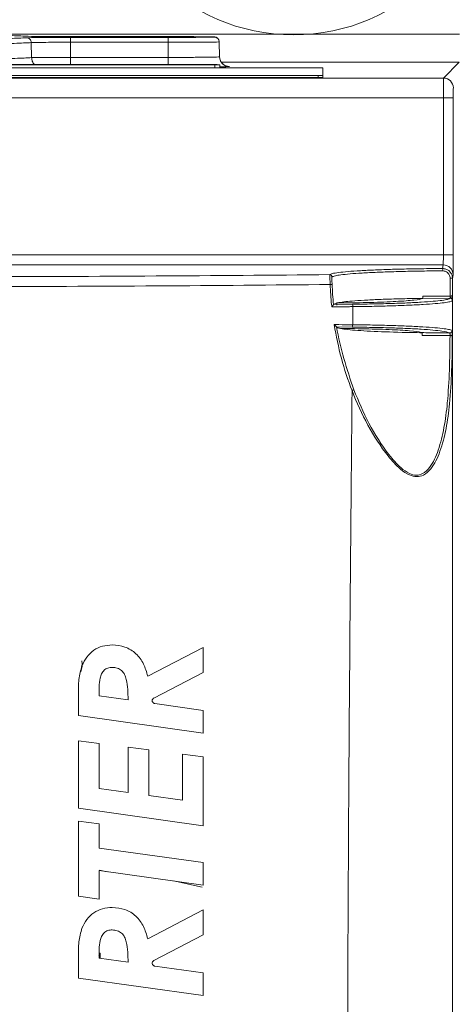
# Model space of a CAD drawing. Header units: millimetres. Extents: x 0 to 2100, y 0 to 1485.
# Tile 60 of 116: x 513 to 568, y 1166 to 1291. Entities that reach past the tile are written whole.
import ezdxf

# ---------------------------------------------------------------- set-up
doc = ezdxf.new("R2010")
doc.units = ezdxf.units.MM
doc.header["$LTSCALE"] = 5
doc.styles.add('SLDTEXTSTYLE1', font='TXT', dxfattribs={"width": 0.75})
doc.dimstyles.new('SLDDIMSTYLE0', dxfattribs={"dimtxt": 12.5, "dimasz": 15, "dimexe": 0, "dimexo": 0.0625, "dimgap": 3.125, "dimtad": 1, "dimdec": 0, "dimlfac": 0.8, "dimrnd": 1e-09, "dimzin": 12, "dimdsep": 46, "dimtxsty": 'SLDTEXTSTYLE1', "dimblk1": 'CLOSED', "dimblk2": 'CLOSED', "dimsah": 1, "dimcen": 0.09, "dimadec": 0, "dimazin": 3, "dimtfac": 1, "dimtofl": 0, "dimtmove": 0, "dimatfit": 3, "dimldrblk": 'CLOSED', "dimfxl": 1, "dimfrac": 2, "dimtolj": 1, "dimtzin": 12, "dimarcsym": 0})

# ---------------------------------------------------------------- blocks, each defined once
blk = doc.blocks.new('_CLOSED')
at = {"color": 0, "linetype": 'ByBlock', "lineweight": -2}
for p, q in [((-1, 0.166667), (0, 0)), ((-1, 0.166667), (-1, -0.166667)), ((0, 0), (-1, -0.166667)), ((0, 0), (-1, 0))]:
    blk.add_line(p, q, dxfattribs=at)
blk = doc.blocks.new('_D_4')
at = {"color": 7, "linetype": 'Continuous', "lineweight": 0}
for p, q in [((552.49, 1313.93), (643.41, 1313.93)), ((638.41, 1313.93), (638.41, 751.43)), ((486.86, 751.43), (643.41, 751.43))]:
    blk.add_line(p, q, dxfattribs=at)
at = {"color": 7, "linetype": 'Continuous', "lineweight": 0, "xscale": 15, "yscale": 15}
for p, rotation in [((638.41, 1313.93, -164.07), 90), ((638.41, 751.43, -164.07), 270)]:
    blk.add_blockref('_CLOSED', p, dxfattribs=dict(at, rotation=rotation))
at = {"color": 7, "linetype": 'Continuous', "lineweight": 0, "insert": (622.3, 1018.82), "char_height": 12.5, "attachment_point": 1, "rotation": 90, "style": 'SLDTEXTSTYLE1'}
blk.add_mtext('450', dxfattribs=at)

msp = doc.modelspace()

# ---------------------------------------------------------------- linework, layer by layer
at = {"color": 8, "linetype": 'Continuous', "lineweight": 15}
for p, q in [((503.93, 1289.34), (568.61, 1289.34)), ((519.05, 1288.96), (519.05, 1289.03)), ((531.55, 1288.96), (531.55, 1289.03)), ((535.55, 1288.98), (535.75, 1289)), ((535.59, 1288.98), (535.75, 1288.99)), ((537.43, 1289), (537.29, 1289.01)), ((519.16, 1285.48), (519.16, 1286.4)), ((537.49, 1285.09), (537.49, 1285.47)), ((539.17, 1285.26), (539.34, 1285.25)), ((479.2, 1261.28), (566.55, 1261.28)), ((566.53, 1260.02), (479.2, 1260.02)), ((522.79, 1193.58), (522.8, 1193.58)), ((520.13, 1191.08), (520.15, 1191.08)), ((523.82, 1182.86), (522.84, 1183.07)), ((532.25, 1181.69), (535.88, 1180.91))]:
    msp.add_line(p, q, dxfattribs=at)
at = {"color": 7, "linetype": 'Continuous', "lineweight": 15}
for p, q in [((514.19, 1286.37), (514.16, 1288.28)), ((514.86, 1288.99), (514.86, 1289)), ((519.05, 1289.03), (531.55, 1289.03)), ((531.55, 1288.96), (519.05, 1288.96)), ((531.55, 1289.05), (519.16, 1289.05)), ((519.16, 1288.94), (531.55, 1288.94)), ((519.16, 1288.94), (519.16, 1288.33)), ((519.16, 1288.33), (519.16, 1286.4)), ((531.55, 1288.33), (519.16, 1288.33)), ((531.55, 1288.94), (531.55, 1288.33)), ((531.55, 1288.33), (531.55, 1286.4)), ((535.75, 1289), (535.75, 1288.99)), ((537.43, 1288.99), (537.43, 1289)), ((538.06, 1288.38), (538.09, 1286.47)), ((538.06, 1288.38), (538.06, 1288.38)), ((519.16, 1286.4), (531.55, 1286.4)), ((568.57, 1285.78), (538.32, 1285.78)), ((566.56, 1283.77), (568.57, 1285.78)), ((537.49, 1285.48), (504.36, 1285.48)), ((504.36, 1285.47), (537.49, 1285.47)), ((550.61, 1285.09), (504.36, 1285.09)), ((538.11, 1285.47), (538.11, 1285.09)), ((539.34, 1285.25), (539.34, 1285.24)), ((551.24, 1284.11), (551.24, 1285.08)), ((493.91, 1283.77), (566.56, 1283.77)), ((504.36, 1284.1), (550.61, 1284.1)), ((504.36, 1283.85), (550.61, 1283.85)), ((550.61, 1283.85), (550.61, 1284.1)), ((551.24, 1284.11), (551.24, 1283.86)), ((566.54, 1281.25), (493.91, 1281.25)), ((566.55, 1261.28), (566.54, 1281.25)), ((567.79, 1281.26), (567.8, 1261.29)), ((566.45, 1259.56), (566.53, 1260.02)), ((567.78, 1258.77), (567.7, 1258.31)), ((567.39, 1255.78), (563.9, 1255.75)), ((552.57, 1254.99), (552.98, 1255.18)), ((552.57, 1254.99), (554.98, 1255.02)), ((552.98, 1255.18), (554.33, 1255.19)), ((567.7, 772.11), (567.7, 1255.65)), ((552.96, 1252.13), (552.96, 1252.13)), ((554.96, 1252.11), (552.96, 1252.13)), ((553.45, 1251.94), (554.3, 1251.93)), ((536.03, 1211.39), (528.96, 1207.73)), ((536.03, 1208.21), (536.03, 1211.39)), ((529.74, 1204.95), (536.03, 1208.21)), ((520.15, 1205.49), (520.15, 1202.73)), ((526.46, 1204.72), (522.8, 1205.24)), ((536.03, 1203.38), (529.86, 1204.25)), ((536.03, 1200.5), (536.03, 1203.38)), ((520.15, 1202.73), (536.03, 1200.5)), ((520.15, 1199.49), (520.15, 1190.93)), ((522.8, 1199.15), (520.15, 1199.49)), ((522.8, 1193.43), (522.8, 1199.15)), ((529.11, 1198.36), (526.46, 1198.69)), ((526.46, 1198.69), (526.46, 1192.92)), ((529.11, 1192.55), (529.11, 1198.36)), ((536.03, 1197.48), (533.38, 1197.82)), ((533.38, 1197.82), (533.38, 1191.95)), ((536.03, 1188.7), (536.03, 1197.48)), ((526.46, 1192.92), (522.8, 1193.43)), ((533.38, 1191.95), (529.11, 1192.55)), ((520.15, 1191.08), (520.13, 1191.08)), ((520.15, 1190.93), (536.03, 1188.7)), ((520.15, 1189.31), (520.15, 1179.75)), ((522.8, 1188.97), (520.15, 1189.31)), ((522.8, 1185.88), (522.8, 1188.97)), ((536.03, 1184.04), (522.8, 1185.88)), ((522.84, 1183.07), (523.81, 1182.86)), ((536.03, 1181.17), (536.03, 1184.04)), ((522.8, 1179.38), (522.8, 1183)), ((522.8, 1183), (536.03, 1181.17)), ((520.15, 1179.75), (522.8, 1179.38)), ((536.03, 1178.02), (528.96, 1174.35)), ((536.03, 1174.83), (536.03, 1178.02)), ((529.74, 1171.57), (536.03, 1174.83)), ((520.15, 1172.11), (520.15, 1169.35)), ((526.46, 1171.35), (522.8, 1171.86)), ((522.92, 1172.35), (522.92, 1171.84)), ((536.03, 1170), (529.86, 1170.87)), ((520.15, 1169.35), (536.03, 1167.13)), ((536.03, 1167.13), (536.03, 1170))]:
    msp.add_line(p, q, dxfattribs=at)
at = {"color": 8, "linetype": 'Continuous', "lineweight": 15, "flags": 128}
for points in [[(531.55, 1285.48), (531.55, 1285.54), (531.55, 1285.72), (531.55, 1285.93), (531.55, 1286.16), (531.55, 1286.4)], [(539.34, 1285.25), (539.1, 1285.27), (538.94, 1285.31)]]:
    msp.add_lwpolyline(points, dxfattribs=at)
at = {"color": 7, "linetype": 'Continuous', "lineweight": 15, "flags": 128}
msp.add_lwpolyline([(555.02, 1252.41), (555.03, 1253.7), (555.04, 1254.72)], dxfattribs=at)
at = {"color": 7, "linetype": 'Continuous', "lineweight": 0}
msp.add_circle((547.49, 1314.01), 24.73, dxfattribs=at)
at = {"color": 7, "linetype": 'Continuous', "lineweight": 15}
for centre, radius, start, end in [((537.43, 1288.37), 0.625, 1.0011, 90.0012), ((537.43, 1288.37), 0.625, 1.0011, 90.0012), ((539.34, 1286.49), 1.25, 181.0011, 270.0012), ((539.34, 1286.5), 1.25, 181.0006, 251.2956), ((537.64, 1267.57), 17.91, 88.5002, 90.4998), ((537.64, 1303.38), 17.91, 269.5002, 271.4998), ((550.77, 1267.18), 17.91, 88.5002, 90.4998), ((550.77, 1302.01), 17.91, 269.5002, 271.4998), ((550.77, 1301.76), 17.91, 269.5002, 271.4998), ((566.56, 1282.52), 1.25, 0.0051, 89.9949), ((566.85, 1317.8), 36.55, 269.5203, 271.4797), ((566.85, 1297.83), 36.55, 269.5203, 271.4797), ((565.39, 1259.32), 1.08, 356.5468, 12.5741), ((566.53, 1258.77), 1.25, 0.0689, 90.0075), ((552.09, 1258.48), 0.301, 1.1264, 89.8295), ((567.48, 1254.7), 3.62, 86.4616, 91.1261), ((551.97, 1263.5), 5.97, 271.7036, 274.056), ((594.47, 1259.19), 42.11, 181.6174, 181.8178), ((567.39, 1255.48), 0.3, 0.1419, 89.9036), ((567.47, 1255.03), 1.02, 77.3557, 93.9664), ((567.43, 1255.6), 0.269, 11.4439, 96.959), ((554.55, 1254.78), 0.492, 352.7, 28.8418), ((554.52, 1252.35), 0.495, 331.3865, 7.2542), ((567.35, 1251.68), 0.301, 270.3213, 359.7748), ((567.45, 1250.57), 0.462, 59.9207, 97.6701), ((554.63, 1244.94), 0.959, 287.9816, 302.9278)]:
    msp.add_arc(centre, radius, start, end, dxfattribs=at)
for centre, major_axis, ratio, start_param, end_param in [((519.16, 1289.1), (5.68, 0), 0.008727, 3.281173, 4.712389), ((519.16, 1288.89), (5.68, 0), 0.008727, 1.570796, 3.002315), ((519.05, 1288.99), (4.2, 0), 0.008727, 3.637719, 4.712389), ((519.05, 1289), (4.2, 0), 0.008727, 1.570796, 2.120172), ((531.55, 1289), (4.2, 0), 0.008727, 1.010481, 1.570796), ((531.55, 1288.99), (4.2, 0), 0.008727, 4.712389, 6.167194), ((566.56, 1281.27), (0, 2.5), 0.004363, 0.008727, 1.579523), ((567.81, 1281.27), (0, 1.25), 0.008727, 0.008727, 1.579523), ((566.52, 1261.27), (0, 1.25), 0.017454, 3.193953, 4.721116), ((567.77, 1261.27), (0, 2.5), 0.008727, 3.193953, 4.721116), ((518.13, 1209.24), (2.06, -1.44), 0.99628, 0.221598, 0.783535)]:
    msp.add_ellipse(centre, major_axis=major_axis, ratio=ratio, start_param=start_param, end_param=end_param, dxfattribs=at)
at = {"color": 8, "linetype": 'Continuous', "lineweight": 15}
for centre, major_axis, ratio, start_param, end_param in [((519.05, 1289), (4.2, 0), 0.008727, 2.120172, 3.14205), ((519.05, 1288.99), (4.2, 0), 0.008727, 3.14205, 3.637719), ((531.55, 1289), (4.2, 0), 0.008727, 6.282728, 7.293666), ((531.55, 1288.99), (4.2, 0), 0.008727, 6.167194, 6.282728), ((512.34, 1172.54), (10.63, 0), 0.176327, 6.070903, 6.182504)]:
    msp.add_ellipse(centre, major_axis=major_axis, ratio=ratio, start_param=start_param, end_param=end_param, dxfattribs=at)
at = {"color": 7, "linetype": 'Continuous', "lineweight": 15}
for points, knots in [([(513.54, 1289.09), (512.92, 1289.12), (511.92, 1289.17), (509.45, 1289.24), (506.88, 1289.29), (503.77, 1289.34), (500.21, 1289.39), (496.29, 1289.43), (492.02, 1289.48), (487.37, 1289.52), (483.95, 1289.54), (482.24, 1289.55)], [0, 0, 0, 0, 0.166512, 0.271343, 0.376175, 0.484051, 0.591928, 0.692603, 0.793277, 0.896639, 1, 1, 1, 1]), ([(514.16, 1288.28), (513.54, 1288.25), (512.52, 1288.2), (510.01, 1288.14), (507.43, 1288.09), (504.28, 1288.03), (500.64, 1287.98), (496.57, 1287.94), (492.07, 1287.89), (487.12, 1287.85), (481.79, 1287.82), (476.18, 1287.79), (470.28, 1287.76), (464.07, 1287.73), (457.66, 1287.72), (451.14, 1287.7), (444.51, 1287.69), (437.75, 1287.69), (430.97, 1287.69), (424.28, 1287.69), (417.67, 1287.7), (411.12, 1287.72), (404.74, 1287.74), (398.63, 1287.76), (392.78, 1287.79), (387.17, 1287.82), (381.91, 1287.86), (377.08, 1287.9), (372.65, 1287.95), (368.62, 1287.99), (365.69, 1288.03), (363.16, 1288.08), (360.98, 1288.12), (358.76, 1288.17), (356.95, 1288.23), (356.2, 1288.26), (355.82, 1288.28)], [0, 0, 0, 0, 0.046468, 0.075505, 0.104542, 0.134423, 0.164304, 0.193344, 0.222383, 0.252267, 0.28215, 0.311186, 0.340222, 0.370101, 0.39998, 0.429019, 0.458058, 0.48794, 0.517822, 0.546859, 0.575895, 0.605774, 0.635654, 0.664691, 0.693728, 0.723609, 0.75349, 0.782529, 0.811568, 0.841451, 0.871334, 0.884961, 0.912231, 0.939668, 0.969721, 1, 1, 1, 1]), ([(356.44, 1288.9), (356.83, 1288.88), (357.62, 1288.84), (359.63, 1288.78), (362.26, 1288.72), (365.45, 1288.66), (369.04, 1288.61), (372.97, 1288.56), (377.4, 1288.52), (382.23, 1288.48), (387.4, 1288.44), (392.89, 1288.41), (398.74, 1288.38), (404.85, 1288.35), (411.12, 1288.33), (417.55, 1288.32), (424.17, 1288.31), (430.87, 1288.3), (437.54, 1288.3), (444.18, 1288.31), (450.83, 1288.32), (457.36, 1288.33), (463.66, 1288.35), (469.77, 1288.37), (475.69, 1288.4), (481.32, 1288.43), (486.56, 1288.47), (491.44, 1288.51), (495.97, 1288.55), (500.06, 1288.6), (503.64, 1288.65), (506.75, 1288.7), (509.36, 1288.75), (511.91, 1288.82), (512.92, 1288.87), (513.54, 1288.9)], [0, 0, 0, 0, 0.031614, 0.063228, 0.095941, 0.128655, 0.157694, 0.186734, 0.216617, 0.246501, 0.275538, 0.304576, 0.334457, 0.364338, 0.393375, 0.422411, 0.452291, 0.482171, 0.51121, 0.540249, 0.570132, 0.600015, 0.629051, 0.658087, 0.687967, 0.717846, 0.746886, 0.775926, 0.80581, 0.835694, 0.864732, 0.89377, 0.923651, 0.953532, 1, 1, 1, 1]), ([(519.16, 1288.33), (518.74, 1288.33), (517.76, 1288.33), (516.31, 1288.32), (515.06, 1288.31), (514.37, 1288.3), (514.21, 1288.29), (514.16, 1288.28)], [0, 0, 0, 0, 0.174854, 0.410324, 0.645795, 0.881276, 1, 1, 1, 1]), ([(515.39, 1288.97), (515.38, 1288.97), (515.16, 1288.98), (515.02, 1288.98), (514.99, 1288.98), (514.98, 1288.98)], [0, 0, 0, 0, 0.022581, 0.734449, 1, 1, 1, 1]), ([(537.29, 1289.01), (537.29, 1289.01), (537.22, 1289.01), (536.6, 1289.02), (535.3, 1289.04), (533.53, 1289.05), (532.21, 1289.05), (531.55, 1289.05)], [0, 0, 0, 0, 0.004119, 0.25344, 0.501967, 0.751003, 1, 1, 1, 1]), ([(531.55, 1288.94), (531.99, 1288.94), (533.08, 1288.94), (534.74, 1288.95), (536.23, 1288.96), (537.24, 1288.98), (537.37, 1288.99), (537.43, 1288.99)], [0, 0, 0, 0, 0.141944, 0.356753, 0.570887, 0.78546, 1, 1, 1, 1]), ([(538.06, 1288.38), (538.06, 1288.38), (538.06, 1288.37), (537.81, 1288.36), (536.73, 1288.35), (535.07, 1288.33), (533.3, 1288.33), (532.1, 1288.33), (531.61, 1288.33), (531.55, 1288.33)], [0, 0, 0, 0, 0.000007, 0.214449, 0.429051, 0.643152, 0.857987, 0.981624, 1, 1, 1, 1]), ([(538.06, 1288.38), (538.05, 1288.46), (538.03, 1288.6), (537.93, 1288.76), (537.82, 1288.87), (537.71, 1288.94), (537.62, 1288.97), (537.57, 1288.98), (537.52, 1288.99), (537.47, 1289), (537.42, 1289), (537.34, 1289.01), (537.29, 1289.01)], [0, 0, 0, 0, 0.117183, 0.210567, 0.28887, 0.3552, 0.408128, 0.449568, 0.495022, 0.569774, 0.756795, 1, 1, 1, 1]), ([(355.78, 1286.37), (355.92, 1286.37), (356.38, 1286.34), (357.52, 1286.29), (359.48, 1286.24), (362.01, 1286.18), (365.06, 1286.13), (368.58, 1286.08), (372.57, 1286.03), (377.04, 1285.98), (381.92, 1285.94), (387.14, 1285.9), (392.69, 1285.87), (398.59, 1285.84), (404.76, 1285.82), (411.09, 1285.8), (417.57, 1285.78), (424.25, 1285.77), (431.01, 1285.76), (437.73, 1285.76), (444.43, 1285.77), (451.12, 1285.78), (457.71, 1285.79), (464.06, 1285.81), (470.21, 1285.84), (476.18, 1285.86), (481.84, 1285.9), (487.12, 1285.93), (492.03, 1285.97), (496.58, 1286.02), (500.69, 1286.07), (504.3, 1286.12), (507.42, 1286.17), (510.04, 1286.23), (512.57, 1286.29), (513.58, 1286.34), (514.19, 1286.37)], [0, 0, 0, 0, 0.011583, 0.040617, 0.069652, 0.099529, 0.129407, 0.158447, 0.187486, 0.21737, 0.247253, 0.27629, 0.305327, 0.335207, 0.365088, 0.394124, 0.423161, 0.453041, 0.482921, 0.511959, 0.540998, 0.57088, 0.600762, 0.629798, 0.658834, 0.688713, 0.718592, 0.747632, 0.776672, 0.806555, 0.836438, 0.865476, 0.894513, 0.924394, 0.954275, 1, 1, 1, 1]), ([(514.19, 1286.37), (514.33, 1286.38), (514.59, 1286.39), (515.66, 1286.39), (517.08, 1286.4), (518.33, 1286.4), (519.03, 1286.4), (519.16, 1286.4)], [0, 0, 0, 0, 0.235625, 0.47125, 0.70687, 0.942486, 1, 1, 1, 1]), ([(531.55, 1286.4), (531.55, 1286.4), (532.03, 1286.4), (533.24, 1286.4), (535.07, 1286.41), (536.75, 1286.43), (537.79, 1286.45), (538.08, 1286.46), (538.09, 1286.47), (538.09, 1286.47), (538.09, 1286.47)], [0, 0, 0, 0, 0.000007, 0.139483, 0.354137, 0.568354, 0.783459, 0.971159, 0.999993, 1, 1, 1, 1]), ([(539.18, 1285.26), (539.18, 1285.26), (539.2, 1285.26), (539.14, 1285.27), (539.01, 1285.28), (538.94, 1285.31), (538.94, 1285.31)], [0, 0, 0, 0, 0.037454, 0.691443, 0.992823, 1, 1, 1, 1]), ([(552.09, 1258.78), (552.18, 1258.83), (552.35, 1258.92), (553.16, 1259.05), (554.36, 1259.18), (555.94, 1259.29), (557.86, 1259.38), (560.05, 1259.46), (562.47, 1259.52), (564.63, 1259.55), (565.98, 1259.56), (566.45, 1259.56)], [0, 0, 0, 0, 0.117147, 0.234294, 0.351443, 0.468592, 0.58569, 0.702787, 0.819787, 0.936785, 1, 1, 1, 1]), ([(566.45, 1259.56), (566.59, 1259.55), (566.87, 1259.52), (567.24, 1259.31), (567.52, 1258.99), (567.68, 1258.64), (567.69, 1258.41), (567.7, 1258.31)], [0, 0, 0, 0, 0.2135145, 0.4272479, 0.640319, 0.8535653, 1, 1, 1, 1]), ([(491.33, 1258.5), (496.56, 1258.5), (509.49, 1258.51), (529.82, 1258.59), (544.75, 1258.72), (552.09, 1258.78)], [0, 0, 0, 0, 0.256807, 0.634867, 1, 1, 1, 1]), ([(552.15, 1257.53), (552.15, 1257.67), (552.14, 1257.95), (552.12, 1258.31), (552.1, 1258.6), (552.09, 1258.75), (552.09, 1258.78), (552.09, 1258.78)], [0, 0, 0, 0, 0.216212, 0.432174, 0.64835, 0.867162, 1, 1, 1, 1]), ([(566.47, 1259.26), (566.01, 1259.26), (564.7, 1259.25), (562.58, 1259.22), (560.22, 1259.16), (558.06, 1259.09), (556.18, 1258.99), (554.62, 1258.88), (553.51, 1258.76), (552.67, 1258.63), (552.49, 1258.54), (552.39, 1258.49)], [0, 0, 0, 0, 0.063212, 0.178537, 0.297213, 0.412635, 0.531412, 0.646889, 0.765718, 0.864596, 1, 1, 1, 1]), ([(567.4, 1258.32), (567.4, 1258.39), (567.39, 1258.57), (567.27, 1258.83), (567.06, 1259.07), (566.79, 1259.23), (566.58, 1259.25), (566.47, 1259.26)], [0, 0, 0, 0, 0.147377, 0.361539, 0.574658, 0.787616, 1, 1, 1, 1]), ([(567.4, 1256.05), (567.4, 1256.38), (567.4, 1257.14), (567.4, 1257.89), (567.4, 1258.32)], [0, 0, 0, 0, 0.4384816, 1, 1, 1, 1]), ([(567.7, 1258.31), (567.7, 1257.88), (567.7, 1257.15), (567.7, 1256.41), (567.7, 1256.11)], [0, 0, 0, 0, 0.5809151, 1, 1, 1, 1]), ([(552.15, 1257.53), (544.84, 1257.46), (529.9, 1257.33), (510.04, 1257.25), (497.55, 1257.25), (492.79, 1257.25)], [0, 0, 0, 0, 0.372287, 0.760702, 1, 1, 1, 1]), ([(552.36, 1254.69), (552.35, 1254.78), (552.25, 1255.73), (552.2, 1256.68), (552.15, 1257.53)], [0, 0, 0, 0, 0.1005712, 1, 1, 1, 1]), ([(552.38, 1258), (552.38, 1257.95), (552.38, 1257.81), (552.39, 1257.65), (552.4, 1257.54)], [0, 0, 0, 0, 0.3496773, 1, 1, 1, 1]), ([(552.4, 1257.54), (552.44, 1256.69), (552.49, 1255.84), (552.57, 1254.99), (552.57, 1254.99)], [0, 0, 0, 0, 0.999056, 1, 1, 1, 1]), ([(553.05, 1255.2), (553.59, 1255.28), (554.41, 1255.4), (556.46, 1255.53), (558.33, 1255.63), (560.48, 1255.7), (562.38, 1255.74), (563.56, 1255.76), (563.92, 1255.77)], [0, 0, 0, 0, 0.296599, 0.455072, 0.613545, 0.771918, 0.930291, 1, 1, 1, 1]), ([(563.9, 1255.75), (563.9, 1255.75), (563.77, 1255.67), (563.19, 1255.57), (561.51, 1255.42), (559.12, 1255.29), (556.35, 1255.22), (554.69, 1255.2), (554.33, 1255.19)], [0, 0, 0, 0, 0.014109, 0.27469, 0.406449, 0.667333, 0.9283, 1, 1, 1, 1]), ([(554.98, 1255.02), (555.82, 1255.03), (557.49, 1255.05), (559.83, 1255.11), (561.95, 1255.18), (563.79, 1255.28), (565.3, 1255.39), (566.43, 1255.51), (567.17, 1255.64), (567.32, 1255.73), (567.39, 1255.78)], [0, 0, 0, 0, 0.125078, 0.250149, 0.37522, 0.500297, 0.62572, 0.751138, 0.875566, 1, 1, 1, 1]), ([(563.9, 1255.75), (563.91, 1255.76), (563.91, 1255.77), (563.92, 1255.83), (563.92, 1255.91), (563.92, 1255.99), (563.92, 1256.02), (563.92, 1256.03)], [0, 0, 0, 0, 0.2501887, 0.5006898, 0.7422384, 0.9708819, 1, 1, 1, 1]), ([(563.92, 1256.03), (564.12, 1256.03), (565.09, 1256.04), (566.26, 1256.05), (567.23, 1256.05), (567.4, 1256.05)], [0, 0, 0, 0, 0.170658, 0.855324, 1, 1, 1, 1]), ([(567.39, 1255.78), (567.39, 1255.78), (567.4, 1255.79), (567.4, 1255.83), (567.4, 1255.86), (567.4, 1255.86)], [0, 0, 0, 0, 0.4647341, 0.9286052, 1, 1, 1, 1]), ([(567.4, 1256.05), (567.44, 1256.05), (567.5, 1256.06), (567.59, 1256.07), (567.66, 1256.08), (567.69, 1256.09), (567.7, 1256.1), (567.7, 1256.11)], [0, 0, 0, 0, 0.214071, 0.429245, 0.646893, 0.867634, 1, 1, 1, 1]), ([(567.4, 1255.86), (567.4, 1255.89), (567.4, 1255.94), (567.4, 1256.01), (567.4, 1256.05), (567.4, 1256.05)], [0, 0, 0, 0, 0.470108, 0.940071, 1, 1, 1, 1]), ([(567.7, 1256.11), (567.7, 1256.11), (567.7, 1256.08), (567.7, 1256.05), (567.7, 1256.03)], [0, 0, 0, 0, 0.071854, 1, 1, 1, 1]), ([(567.7, 1256.03), (567.7, 1256.02), (567.7, 1255.95), (567.7, 1255.81), (567.7, 1255.7), (567.7, 1255.65)], [0, 0, 0, 0, 0.059943, 0.529974, 1, 1, 1, 1]), ([(552.36, 1254.69), (552.36, 1254.69), (552.4, 1254.74), (552.46, 1254.82), (552.53, 1254.91), (552.57, 1254.96), (552.57, 1254.98), (552.57, 1254.99)], [0, 0, 0, 0, 0.007743, 0.3663993, 0.637126, 0.8179563, 1, 1, 1, 1]), ([(555.04, 1254.72), (555.04, 1254.72), (554.84, 1254.71), (553.95, 1254.7), (553.06, 1254.7), (552.36, 1254.69)], [0, 0, 0, 0, 0.000027, 0.219642, 1, 1, 1, 1]), ([(553.01, 1254.9), (553, 1254.93), (553, 1254.99), (553, 1255.07), (553.01, 1255.14), (553.03, 1255.18), (553.04, 1255.19), (553.05, 1255.2)], [0, 0, 0, 0, 0.194555, 0.389076, 0.585645, 0.795358, 1, 1, 1, 1]), ([(567.69, 1255.48), (567.62, 1255.43), (567.47, 1255.34), (566.71, 1255.21), (565.56, 1255.09), (564.02, 1254.98), (562.14, 1254.89), (560.53, 1254.83), (558.88, 1254.78), (557.27, 1254.74), (555.77, 1254.72), (555.04, 1254.72), (555.04, 1254.72)], [0, 0, 0, 0, 0.124423, 0.24884, 0.37424, 0.499644, 0.624707, 0.749764, 0.778657, 0.894565, 0.999996, 1, 1, 1, 1]), ([(567.7, 1255.65), (567.7, 1255.65), (567.7, 1255.64), (567.7, 1255.59), (567.69, 1255.51), (567.69, 1255.49), (567.69, 1255.48)], [0, 0, 0, 0, 0.00017, 0.071119, 0.53454, 1, 1, 1, 1]), ([(552.66, 1252.43), (552.86, 1252.43), (553.64, 1252.42), (554.43, 1252.41), (555.02, 1252.41)], [0, 0, 0, 0, 0.2502, 1, 1, 1, 1]), ([(554.93, 1244.03), (554.93, 1244.03), (554.41, 1245.38), (553.48, 1248.14), (552.93, 1250.99), (552.66, 1252.43)], [0, 0, 0, 0, 0.0000087, 0.4972194, 1, 1, 1, 1]), ([(552.66, 1252.43), (552.66, 1252.43), (552.71, 1252.39), (552.79, 1252.31), (552.89, 1252.22), (552.94, 1252.16), (552.95, 1252.14), (552.96, 1252.13)], [0, 0, 0, 0, 0.007054, 0.338735, 0.638708, 0.838756, 1, 1, 1, 1]), ([(552.96, 1252.13), (552.96, 1252.13), (553.42, 1249.41), (554.29, 1246.77), (555.15, 1244.14)], [0, 0, 0, 0, 0.000293, 1, 1, 1, 1]), ([(552.96, 1252.13), (552.98, 1252.1), (553.03, 1252.04), (553.3, 1251.97), (553.45, 1251.94)], [0, 0, 0, 0, 0.470876, 1, 1, 1, 1]), ([(553.45, 1251.94), (553.74, 1251.89), (554.54, 1251.76), (557.1, 1251.58), (560.57, 1251.45), (563, 1251.41), (563.87, 1251.39)], [0, 0, 0, 0, 0.181039, 0.502186, 0.823289, 1, 1, 1, 1]), ([(554.3, 1251.93), (555.55, 1251.91), (557.47, 1251.88), (560.2, 1251.78), (562.44, 1251.65), (563.53, 1251.5), (563.78, 1251.42), (563.82, 1251.41)], [0, 0, 0, 0, 0.2639388, 0.4064575, 0.6804907, 0.9545614, 1, 1, 1, 1]), ([(567.35, 1251.38), (567.11, 1251.46), (566.74, 1251.58), (565.28, 1251.73), (563.77, 1251.85), (561.92, 1251.94), (559.81, 1252.02), (557.47, 1252.08), (555.8, 1252.1), (554.96, 1252.11)], [0, 0, 0, 0, 0.223873, 0.353463, 0.483058, 0.612297, 0.741529, 0.870761, 1, 1, 1, 1]), ([(555.02, 1252.41), (555.02, 1252.41), (555.88, 1252.4), (557.57, 1252.38), (559.96, 1252.32), (562.12, 1252.24), (564, 1252.14), (565.54, 1252.03), (566.41, 1251.94), (567.06, 1251.85), (567.45, 1251.78), (567.59, 1251.71), (567.65, 1251.68)], [0, 0, 0, 0, 0.000004, 0.129162, 0.258313, 0.387459, 0.516611, 0.646115, 0.775616, 0.805242, 0.924084, 1, 1, 1, 1]), ([(567.68, 1250.97), (567.67, 1249.5), (567.63, 1246.56), (567.39, 1242.63), (566.94, 1239.18), (566.22, 1236.35), (565.24, 1234.29), (564.13, 1233.27), (563.16, 1233.03), (562.14, 1233.29), (560.87, 1234.16), (559.01, 1236.23), (556.85, 1239.59), (555.51, 1242.53), (554.93, 1244.03), (554.93, 1244.03)], [0, 0, 0, 0, 0.12099, 0.241922, 0.33677, 0.431385, 0.517068, 0.563515, 0.597663, 0.631736, 0.675133, 0.741506, 0.870367, 0.999998, 1, 1, 1, 1]), ([(555.15, 1244.14), (555.76, 1242.7), (557, 1239.77), (559.1, 1236.43), (560.92, 1234.35), (562.14, 1233.47), (563.12, 1233.21), (564.04, 1233.46), (565.08, 1234.48), (565.99, 1236.51), (566.68, 1239.32), (567.11, 1242.73), (567.34, 1246.64), (567.37, 1249.56), (567.39, 1251.03)], [0, 0, 0, 0, 0.128062, 0.259944, 0.325893, 0.368387, 0.401322, 0.434318, 0.479796, 0.565084, 0.659311, 0.755621, 0.876966, 1, 1, 1, 1]), ([(563.82, 1251.41), (564.47, 1251.4), (565.64, 1251.39), (566.83, 1251.39), (567.35, 1251.38)], [0, 0, 0, 0, 0.563888, 1, 1, 1, 1]), ([(563.86, 1251.05), (563.86, 1251.08), (563.86, 1251.15), (563.86, 1251.24), (563.85, 1251.32), (563.84, 1251.38), (563.83, 1251.41), (563.82, 1251.41), (563.82, 1251.41)], [0, 0, 0, 0, 0.176492, 0.352909, 0.531904, 0.72104, 0.924564, 1, 1, 1, 1]), ([(567.39, 1251.03), (566.84, 1251.03), (565.65, 1251.03), (564.49, 1251.04), (563.86, 1251.05)], [0, 0, 0, 0, 0.4587341, 1, 1, 1, 1]), ([(567.35, 1251.38), (567.36, 1251.38), (567.37, 1251.37), (567.38, 1251.31), (567.39, 1251.23), (567.39, 1251.13), (567.39, 1251.06), (567.39, 1251.03)], [0, 0, 0, 0, 0.199317, 0.39756, 0.594326, 0.790095, 1, 1, 1, 1]), ([(567.68, 1250.97), (567.68, 1250.97), (567.68, 1251.04), (567.68, 1251.19), (567.68, 1251.38), (567.67, 1251.54), (567.66, 1251.65), (567.65, 1251.67), (567.65, 1251.68)], [0, 0, 0, 0, 0.014689, 0.209315, 0.404592, 0.601496, 0.800319, 1, 1, 1, 1]), ([(554.43, 782.24), (554.62, 796.13), (555, 824.22), (555.75, 866.88), (556.35, 910.19), (556.06, 953.6), (555.31, 996.7), (554.65, 1042.18), (554.33, 1090.62), (554.28, 1141.92), (554.48, 1193.18), (554.78, 1227.17), (554.93, 1244.03)], [0, 0, 0, 0, 0.09022, 0.18253, 0.277185, 0.371533, 0.464531, 0.557207, 0.667016, 0.779215, 0.890478, 1, 1, 1, 1]), ([(524.46, 1211.7), (524.04, 1211.67), (523.22, 1211.61), (522.07, 1211.08), (521.17, 1210.19), (520.79, 1209.45), (520.6, 1209.08)], [0, 0, 0, 0, 0.250967, 0.499355, 0.74828, 1, 1, 1, 1]), ([(528.96, 1207.73), (528.81, 1208.26), (528.51, 1209.31), (527.53, 1210.66), (526.1, 1211.55), (525, 1211.65), (524.46, 1211.7)], [0, 0, 0, 0, 0.249476, 0.499323, 0.749307, 1, 1, 1, 1]), ([(520.6, 1209.08), (520.45, 1208.49), (520.15, 1207.31), (520.15, 1206.1), (520.15, 1205.49)], [0, 0, 0, 0, 0.4991, 1, 1, 1, 1]), ([(522.8, 1205.24), (522.78, 1205.99), (522.76, 1206.94), (523.06, 1208.03), (523.34, 1208.43), (523.64, 1208.65), (523.98, 1208.82), (524.26, 1208.84), (524.45, 1208.85)], [0, 0, 0, 0, 0.5011606, 0.6259504, 0.750066, 0.8125609, 0.8749, 1, 1, 1, 1]), ([(524.45, 1208.85), (524.66, 1208.83), (524.98, 1208.8), (525.38, 1208.63), (525.74, 1208.39), (526.06, 1207.94), (526.45, 1206.69), (526.45, 1205.6), (526.46, 1204.72)], [0, 0, 0, 0, 0.124853, 0.186677, 0.248871, 0.373243, 0.499189, 1, 1, 1, 1]), ([(529.74, 1204.95), (529.7, 1204.93), (529.63, 1204.88), (529.56, 1204.77), (529.53, 1204.65), (529.54, 1204.52), (529.59, 1204.41), (529.68, 1204.31), (529.78, 1204.26), (529.84, 1204.25), (529.86, 1204.25)], [0, 0, 0, 0, 0.133686, 0.267395, 0.400569, 0.533252, 0.665902, 0.798981, 0.932774, 1, 1, 1, 1]), ([(524.46, 1178.32), (524.04, 1178.29), (523.22, 1178.23), (522.07, 1177.7), (521.17, 1176.82), (520.79, 1176.08), (520.6, 1175.7)], [0, 0, 0, 0, 0.250965, 0.499353, 0.748279, 1, 1, 1, 1]), ([(528.96, 1174.35), (528.81, 1174.88), (528.51, 1175.93), (527.53, 1177.28), (526.1, 1178.18), (525, 1178.27), (524.46, 1178.32)], [0, 0, 0, 0, 0.249475, 0.499322, 0.749308, 1, 1, 1, 1]), ([(520.6, 1175.7), (520.45, 1175.11), (520.15, 1173.94), (520.15, 1172.72), (520.15, 1172.11)], [0, 0, 0, 0, 0.4991, 1, 1, 1, 1]), ([(522.8, 1171.86), (522.78, 1172.62), (522.76, 1173.56), (523.06, 1174.65), (523.34, 1175.05), (523.64, 1175.27), (523.98, 1175.44), (524.26, 1175.46), (524.45, 1175.47)], [0, 0, 0, 0, 0.501162, 0.625952, 0.750068, 0.812562, 0.874901, 1, 1, 1, 1]), ([(524.45, 1175.47), (524.66, 1175.45), (524.98, 1175.42), (525.38, 1175.25), (525.74, 1175.01), (526.06, 1174.56), (526.45, 1173.31), (526.45, 1172.22), (526.46, 1171.35)], [0, 0, 0, 0, 0.124851, 0.186675, 0.248868, 0.37324, 0.499188, 1, 1, 1, 1]), ([(522.86, 1172.54), (522.86, 1172.53), (522.88, 1172.51), (522.91, 1172.45), (522.91, 1172.39), (522.92, 1172.35)], [0, 0, 0, 0, 0.039818, 0.3585, 1, 1, 1, 1]), ([(529.74, 1171.57), (529.7, 1171.55), (529.63, 1171.5), (529.56, 1171.39), (529.53, 1171.27), (529.54, 1171.14), (529.59, 1171.03), (529.68, 1170.93), (529.78, 1170.88), (529.84, 1170.87), (529.86, 1170.87)], [0, 0, 0, 0, 0.1337344, 0.2674896, 0.4007447, 0.5335214, 0.6662334, 0.7993179, 0.9330532, 1, 1, 1, 1])]:
    msp.add_open_spline(points, degree=3, knots=knots, dxfattribs=at)
msp.add_open_spline([(513.54, 1288.9), (513.62, 1288.89), (513.78, 1288.87), (513.98, 1288.73), (514.13, 1288.53), (514.15, 1288.37), (514.16, 1288.28)], degree=3, dxfattribs=at)
at = {"color": 8, "linetype": 'Continuous', "lineweight": 15}
for points, knots in [([(514.61, 1285.48), (514.59, 1285.49), (514.44, 1285.58), (514.26, 1285.9), (514.22, 1286.22), (514.19, 1286.37)], [0, 0, 0, 0, 0.0499242, 0.5249621, 1, 1, 1, 1]), ([(539.34, 1285.24), (539.28, 1285.23), (539.18, 1285.22), (538.41, 1285.21), (538.11, 1285.21)], [0, 0, 0, 0, 0.620842, 1, 1, 1, 1]), ([(552.39, 1258.49), (552.38, 1258.48), (552.38, 1258.46), (552.37, 1258.35), (552.37, 1258.18), (552.38, 1258.04), (552.38, 1258)], [0, 0, 0, 0, 0.199228, 0.526998, 0.850757, 1, 1, 1, 1])]:
    msp.add_open_spline(points, degree=3, knots=knots, dxfattribs=at)

# ---------------------------------------------------------------- dimensions: what is measured, and where the dimension line sits
at = {"color": 7, "linetype": 'Continuous', "lineweight": 0}
dim = msp.add_linear_dim(base=(638.41, 751.43), p1=(547.49, 1313.93), p2=(481.86, 751.43), angle=90, dimstyle='SLDDIMSTYLE0', dxfattribs=at)
dim.commit()
dim.dimension.update_dxf_attribs({"geometry": '_D_4', "text_midpoint": (638.41, 1032.68), "dimtype": 160})

doc.saveas('drawing.dxf')
